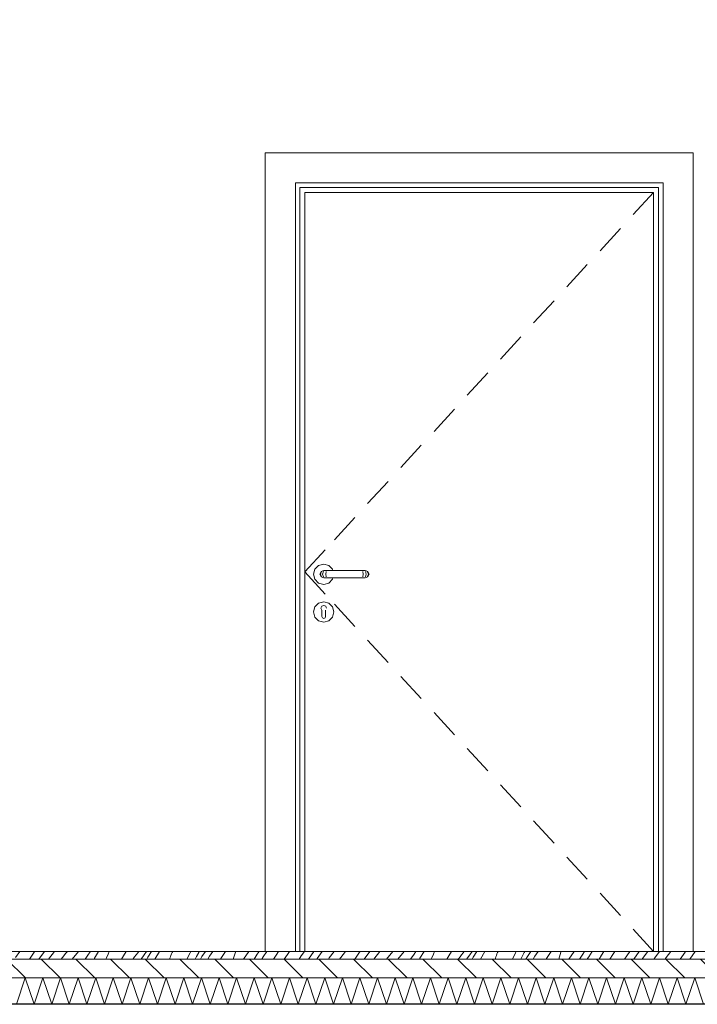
# Model space of a CAD drawing. Header units: millimetres. Extents: x 92668 to 123324, y -8921 to 14506.
# Tile 20 of 133: x 100855 to 102650, y 2750 to 5360. Entities that reach past the tile are written whole.
import ezdxf

# ---------------------------------------------------------------- set-up
doc = ezdxf.new("R2010")
doc.units = ezdxf.units.MM
doc.header["$MEASUREMENT"] = 0
doc.linetypes.add('Przerywana', pattern=[240, 120, -120])
doc.linetypes.add('Wipeout_Contour', pattern=[1000, 0, -1000])
for name, color, linetype, lineweight, true_color in [('0_Nr_pióra__85', 7, 'Continuous', 13, 0x80c2ff), ('Nowe_A-Wymiary-Zewnętrzne_Nr_pióra__45', 7, 'Continuous', 15, 0x40a5ff), ('Nowe_A-Wymiary-Zewnętrzne_Nr_pióra__85', 7, 'Continuous', 13, 0x80c2ff)]:
    doc.layers.add(name, color=color, linetype=linetype, lineweight=lineweight, true_color=true_color)
for name, color, linetype in [('Nowe_A-Posadzki', 7, 'Continuous'), ('Nowe_A-Stropy', 7, 'Continuous'), ('Nowe_A-Wymiary-Zewnętrzne', 7, 'Continuous'), ('Nowe_A-Ściany-Działowe', 7, 'Continuous'), ('Nowe_Drzwi Archicad', 7, 'Continuous')]:
    doc.layers.add(name, color=color, linetype=linetype)
for name, color, linetype, lineweight in [('Nowe_A-Posadzki_Nr_pióra__174', 7, 'Continuous', 5), ('Nowe_A-Posadzki_Nr_pióra__175', 7, 'Continuous', 5), ('Nowe_A-Posadzki_Nr_pióra__9', 7, 'Continuous', 13), ('Nowe_A-Stropy_Nr_pióra__29', 7, 'Continuous', 25), ('Nowe_A-Wymiary-Zewnętrzne_Nr_pióra__46', 5, 'Continuous', 15), ('Nowe_Drzwi Archicad_Nr_pióra__3', 7, 'Continuous', 13)]:
    doc.layers.add(name, color=color, linetype=linetype, lineweight=lineweight)
doc.styles.add('STYL_AUTOMATYCZNY_2', font='arial.ttf')
doc.dimstyles.new('STYL_AUTOMATYCZNY__1', dxfattribs={"dimtxt": 125, "dimasz": 47.5, "dimexe": 0.18, "dimexo": 20, "dimgap": 0, "dimtad": 1, "dimdec": 1, "dimlfac": 0.1, "dimzin": 0, "dimdsep": 46, "dimtxsty": 'STYL_AUTOMATYCZNY_2', "dimblk": 'ARROWHEAD_11', "dimblk1": 'ARROWHEAD_11', "dimblk2": 'ARROWHEAD_11', "dimcen": 0.09, "dimclrd": 256, "dimclre": 256, "dimclrt": 5, "dimadec": 1, "dimazin": 0, "dimtfac": 1, "dimtdec": 4, "dimtmove": 0, "dimatfit": 3, "dimfxl": 0, "dimtolj": 1, "dimtzin": 0, "dimarcsym": 0})

# ---------------------------------------------------------------- blocks, each defined once
blk = doc.blocks.new('ElemPrzekroju_33')
at = {"layer": 'Nowe_A-Stropy_Nr_pióra__29', "color": 7, "linetype": 'Continuous', "lineweight": 25, "flags": 128}
blk.add_lwpolyline([(107317.6, 2750), (103407.6, 2750), (103292.6, 2750), (99177.6, 2750), (99167.6, 2750)], dxfattribs=at)
blk = doc.blocks.new('ElemPrzekroju_59')
at = {"color": 254, "linetype": 'Wipeout_Contour', "lineweight": 0, "ltscale": 1210974.75399905}
blk.add_wipeout([(103282.6, 5430), (99177.6, 5430), (99177.6, 3815), (99207.6, 3815), (99207.6, 3790), (99177.6, 3790), (99177.6, 2890), (101505.6, 2890), (101505.6, 5007), (102639.6, 5007), (102639.6, 2890), (103282.6, 2890)], dxfattribs=at).dxf.layer = 'Nowe_A-Ściany-Działowe'
blk = doc.blocks.new('ElemPrzekroju_60')
at = {"layer": 'Nowe_Drzwi Archicad_Nr_pióra__3', "color": 7, "linetype": 'Continuous', "lineweight": 13}
for p, q in [((102446.7, 4806.3), (102392.5, 4747.3)), ((102358.7, 4710.5), (102304.6, 4651.6)), ((102270.8, 4614.8), (102216.7, 4555.9)), ((102182.8, 4519), (102128.7, 4460.1)), ((102094.9, 4423.3), (102040.8, 4364.4)), ((102007, 4327.5), (101952.9, 4268.6)), ((101919, 4231.8), (101864.9, 4172.9)), ((101831.1, 4136.1), (101777, 4077.1)), ((101743.2, 4040.3), (101689, 3981.4)), ((101831.1, 3655.9), (101777, 3714.9)), ((101919, 3560.2), (101864.9, 3619.1)), ((102007, 3464.5), (101952.9, 3523.4)), ((102094.9, 3368.7), (102040.8, 3427.6)), ((102182.8, 3273), (102128.7, 3331.9)), ((102270.8, 3177.2), (102216.7, 3236.1)), ((102358.7, 3081.5), (102304.6, 3140.4)), ((102446.7, 2985.7), (102392.5, 3044.7))]:
    blk.add_line(p, q, dxfattribs=at)
at = {"color": 254, "linetype": 'Wipeout_Contour', "lineweight": 0, "ltscale": 406686.839572}
blk.add_wipeout([(101597.6, 4915), (101585.6, 4927), (101585.6, 2890), (101597.6, 2890)], dxfattribs=at).dxf.layer = 'Nowe_Drzwi Archicad'
at = {"color": 254, "linetype": 'Wipeout_Contour', "lineweight": 0, "ltscale": 410531.836638}
blk.add_wipeout([(102547.6, 4915), (102547.6, 2890), (102559.6, 2890), (102559.6, 4927)], dxfattribs=at).dxf.layer = 'Nowe_Drzwi Archicad'
at = {"color": 254, "linetype": 'Wipeout_Contour', "lineweight": 0, "ltscale": 1932977.188832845}
blk.add_wipeout([(101637.2, 3903.5), (101633.6, 3890), (101637.2, 3876.5), (101647.1, 3866.6), (101660.6, 3863), (101674.1, 3866.6), (101684, 3876.5), (101684.9, 3880), (101660.6, 3880), (101653.5, 3882.9), (101650.6, 3890), (101653.5, 3897.1), (101660.6, 3900), (101675.6, 3900), (101684.9, 3900), (101684, 3903.5), (101674.1, 3913.4), (101660.6, 3917), (101647.1, 3913.4)], dxfattribs=at).dxf.layer = 'Nowe_Drzwi Archicad'
at = {"color": 254, "linetype": 'Wipeout_Contour', "lineweight": 0, "ltscale": 610451.975708}
blk.add_wipeout([(101668.1, 3799.7), (101665.6, 3794.4), (101665.6, 3792.9), (101683.9, 3803.4), (101674.1, 3813.3), (101667.3, 3801.6)], dxfattribs=at).dxf.layer = 'Nowe_Drzwi Archicad'
at = {"layer": 'Nowe_Drzwi Archicad_Nr_pióra__3', "color": 7, "linetype": 'Continuous', "lineweight": 13}
for p, q in [((101660.6, 3917), (101647.1, 3913.4)), ((101674.1, 3913.4), (101660.6, 3917)), ((101637.2, 3903.5), (101633.6, 3890)), ((101633.6, 3890), (101637.2, 3876.5)), ((101647.1, 3866.6), (101660.6, 3863)), ((101660.6, 3863), (101674.1, 3866.6))]:
    blk.add_line(p, q, dxfattribs=at)
at = {"color": 254, "linetype": 'Wipeout_Contour', "lineweight": 0, "ltscale": 408764.64131}
blk.add_wipeout([(102559.6, 4927), (101585.6, 4927), (101597.6, 4915), (102547.6, 4915)], dxfattribs=at).dxf.layer = 'Nowe_Drzwi Archicad'
at = {"color": 254, "linetype": 'Wipeout_Contour', "lineweight": 0, "ltscale": 406908.581285}
blk.add_wipeout([(101650.6, 3890), (101653.5, 3882.9), (101655.1, 3882.9), (101652.3, 3890)], dxfattribs=at).dxf.layer = 'Nowe_Drzwi Archicad'
at = {"color": 254, "linetype": 'Wipeout_Contour', "lineweight": 0, "ltscale": 406985.805489}
blk.add_wipeout([(101665.6, 3792.9), (101665.6, 3790), (101687.5, 3790), (101683.9, 3803.4)], dxfattribs=at).dxf.layer = 'Nowe_Drzwi Archicad'
at = {"color": 254, "linetype": 'Wipeout_Contour', "lineweight": 0, "ltscale": 406507.474132}
blk.add_wipeout([(101505.6, 2890), (101585.6, 2890), (101585.6, 4927), (101505.6, 5007)], dxfattribs=at).dxf.layer = 'Nowe_Drzwi Archicad'
at = {"color": 254, "linetype": 'Wipeout_Contour', "lineweight": 0, "ltscale": 410720.135074}
blk.add_wipeout([(102639.6, 5007), (102559.6, 4927), (102559.6, 2890), (102639.6, 2890)], dxfattribs=at).dxf.layer = 'Nowe_Drzwi Archicad'
at = {"color": 254, "linetype": 'Wipeout_Contour', "lineweight": 0, "ltscale": 406929.822127}
blk.add_wipeout([(101660.6, 3900), (101653.5, 3897.1), (101655.1, 3897.1), (101661.7, 3900)], dxfattribs=at).dxf.layer = 'Nowe_Drzwi Archicad'
at = {"color": 254, "linetype": 'Wipeout_Contour', "lineweight": 0, "ltscale": 406927.21111}
blk.add_wipeout([(101653.5, 3882.9), (101660.6, 3880), (101661.7, 3880), (101655.1, 3882.9)], dxfattribs=at).dxf.layer = 'Nowe_Drzwi Archicad'
at = {"color": 254, "linetype": 'Wipeout_Contour', "lineweight": 0, "ltscale": 406984.646986}
blk.add_wipeout([(101665.6, 3790), (101665.6, 3787.1), (101683.9, 3776.5), (101687.5, 3790)], dxfattribs=at).dxf.layer = 'Nowe_Drzwi Archicad'
at = {"color": 254, "linetype": 'Wipeout_Contour', "lineweight": 0, "ltscale": 408773.576005}
blk.add_wipeout([(102639.6, 5007), (101505.6, 5007), (101585.6, 4927), (102559.6, 4927)], dxfattribs=at).dxf.layer = 'Nowe_Drzwi Archicad'
at = {"color": 254, "linetype": 'Wipeout_Contour', "lineweight": 0, "ltscale": 406733.810159}
blk.add_wipeout([(101597.6, 2890), (101610.6, 2890), (101610.6, 4890), (101597.6, 4890)], dxfattribs=at).dxf.layer = 'Nowe_Drzwi Archicad'
at = {"color": 254, "linetype": 'Wipeout_Contour', "lineweight": 0, "ltscale": 410478.912594}
blk.add_wipeout([(102534.6, 2890), (102547.6, 2890), (102547.6, 4890), (102534.6, 4890)], dxfattribs=at).dxf.layer = 'Nowe_Drzwi Archicad'
at = {"color": 254, "linetype": 'Wipeout_Contour', "lineweight": 0, "ltscale": 406909.662847}
blk.add_wipeout([(101653.5, 3897.1), (101650.6, 3890), (101652.3, 3890), (101655.1, 3897.1)], dxfattribs=at).dxf.layer = 'Nowe_Drzwi Archicad'
at = {"color": 254, "linetype": 'Wipeout_Contour', "lineweight": 0, "ltscale": 508685.782884}
blk.add_wipeout([(101666, 3805.1), (101667.3, 3801.6), (101674.1, 3813.3), (101660.6, 3816.9), (101660.6, 3807.4)], dxfattribs=at).dxf.layer = 'Nowe_Drzwi Archicad'
at = {"color": 254, "linetype": 'Wipeout_Contour', "lineweight": 0, "ltscale": 406970.370485}
blk.add_wipeout([(101665.6, 3787.1), (101665.6, 3781.3), (101674.1, 3766.7), (101683.9, 3776.5)], dxfattribs=at).dxf.layer = 'Nowe_Drzwi Archicad'
at = {"layer": 'Nowe_Drzwi Archicad_Nr_pióra__3', "color": 7, "linetype": 'Continuous', "lineweight": 13}
for p, q in [((101505.6, 5007), (101505.6, 2890)), ((102639.6, 5007), (101505.6, 5007)), ((102639.6, 2890), (102639.6, 5007)), ((102534.6, 2890), (102480.5, 2948.9))]:
    blk.add_line(p, q, dxfattribs=at)
at = {"color": 254, "linetype": 'Wipeout_Contour', "lineweight": 0, "ltscale": 817520.874477}
blk.add_wipeout([(101597.6, 4915), (101597.6, 4890), (101610.6, 4890), (101610.6, 4902), (102534.6, 4902), (102534.6, 4890), (102547.6, 4890), (102547.6, 4915)], dxfattribs=at).dxf.layer = 'Nowe_Drzwi Archicad'
at = {"color": 254, "linetype": 'Wipeout_Contour', "lineweight": 0, "ltscale": 406922.074183}
blk.add_wipeout([(101657.8, 3890), (101652.3, 3890), (101655.1, 3882.9), (101659.9, 3882.9)], dxfattribs=at).dxf.layer = 'Nowe_Drzwi Archicad'
at = {"color": 254, "linetype": 'Wipeout_Contour', "lineweight": 0, "ltscale": 508633.527262}
blk.add_wipeout([(101655.2, 3805.1), (101660.6, 3807.4), (101660.6, 3816.9), (101647.2, 3813.3), (101653.9, 3801.6)], dxfattribs=at).dxf.layer = 'Nowe_Drzwi Archicad'
at = {"color": 254, "linetype": 'Wipeout_Contour', "lineweight": 0, "ltscale": 407001.237537}
blk.add_wipeout([(101684, 3803.5), (101674.1, 3813.4), (101674.1, 3813.3), (101683.9, 3803.4)], dxfattribs=at).dxf.layer = 'Nowe_Drzwi Archicad'
at = {"color": 254, "linetype": 'Wipeout_Contour', "lineweight": 0, "ltscale": 610411.425881}
blk.add_wipeout([(101660.6, 3763.1), (101674.1, 3766.7), (101665.6, 3781.3), (101665.6, 3777.5), (101664.1, 3774), (101660.6, 3772.5)], dxfattribs=at).dxf.layer = 'Nowe_Drzwi Archicad'
at = {"layer": 'Nowe_Drzwi Archicad_Nr_pióra__3', "color": 7, "linetype": 'Continuous', "lineweight": 13}
for p, q in [((101585.6, 2890), (101585.6, 4927)), ((101585.6, 4927), (102559.6, 4927)), ((101597.6, 2890), (101597.6, 4915)), ((101597.6, 4915), (102547.6, 4915)), ((102547.6, 4915), (102547.6, 2890)), ((102559.6, 4927), (102559.6, 2890)), ((101610.6, 2890), (101610.6, 4902)), ((101610.6, 4902), (102534.6, 4902)), ((102534.6, 4902), (102480.5, 4843.1)), ((102534.6, 4902), (102534.6, 2890))]:
    blk.add_line(p, q, dxfattribs=at)
at = {"color": 254, "linetype": 'Wipeout_Contour', "lineweight": 0, "ltscale": 406940.4665}
blk.add_wipeout([(101655.1, 3897.1), (101659.9, 3897.1), (101665, 3900), (101661.7, 3900)], dxfattribs=at).dxf.layer = 'Nowe_Drzwi Archicad'
at = {"color": 254, "linetype": 'Wipeout_Contour', "lineweight": 0, "ltscale": 406937.855549}
blk.add_wipeout([(101659.9, 3882.9), (101655.1, 3882.9), (101661.7, 3880), (101665, 3880)], dxfattribs=at).dxf.layer = 'Nowe_Drzwi Archicad'
at = {"color": 254, "linetype": 'Wipeout_Contour', "lineweight": 0, "ltscale": 407026.424632}
blk.add_wipeout([(101687.6, 3790), (101684, 3803.5), (101683.9, 3803.4), (101687.5, 3790)], dxfattribs=at).dxf.layer = 'Nowe_Drzwi Archicad'
at = {"color": 254, "linetype": 'Wipeout_Contour', "lineweight": 0, "ltscale": 610355.506019}
blk.add_wipeout([(101647.2, 3766.7), (101660.6, 3763.1), (101660.6, 3772.5), (101657.1, 3774), (101655.6, 3777.5), (101655.6, 3781.3)], dxfattribs=at).dxf.layer = 'Nowe_Drzwi Archicad'
at = {"color": 254, "linetype": 'Wipeout_Contour', "lineweight": 0, "ltscale": 406923.15571}
blk.add_wipeout([(101655.1, 3897.1), (101652.3, 3890), (101657.8, 3890), (101659.9, 3897.1)], dxfattribs=at).dxf.layer = 'Nowe_Drzwi Archicad'
at = {"color": 254, "linetype": 'Wipeout_Contour', "lineweight": 0, "ltscale": 406955.600787}
blk.add_wipeout([(101674.1, 3813.4), (101660.6, 3817), (101660.6, 3816.9), (101674.1, 3813.3)], dxfattribs=at).dxf.layer = 'Nowe_Drzwi Archicad'
at = {"color": 254, "linetype": 'Wipeout_Contour', "lineweight": 0, "ltscale": 407024.417323}
blk.add_wipeout([(101684, 3776.5), (101687.6, 3790), (101687.5, 3790), (101683.9, 3776.5)], dxfattribs=at).dxf.layer = 'Nowe_Drzwi Archicad'
at = {"layer": 'Nowe_Drzwi Archicad_Nr_pióra__3', "color": 7, "linetype": 'Continuous', "lineweight": 13}
blk.add_line((101687.6, 3790), (101684, 3803.5), dxfattribs=at)
at = {"color": 254, "linetype": 'Wipeout_Contour', "lineweight": 0, "ltscale": 406947.692633}
blk.add_wipeout([(101657.8, 3890), (101659.9, 3882.9), (101667.1, 3882.9), (101666, 3890)], dxfattribs=at).dxf.layer = 'Nowe_Drzwi Archicad'
at = {"color": 254, "linetype": 'Wipeout_Contour', "lineweight": 0, "ltscale": 406995.752649}
blk.add_wipeout([(101674.1, 3766.6), (101684, 3776.5), (101683.9, 3776.5), (101674.1, 3766.7)], dxfattribs=at).dxf.layer = 'Nowe_Drzwi Archicad'
at = {"layer": 'Nowe_Drzwi Archicad_Nr_pióra__3', "color": 7, "linetype": 'Continuous', "lineweight": 13}
blk.add_line((101743.2, 3751.7), (101689, 3810.6), dxfattribs=at)
at = {"color": 254, "linetype": 'Wipeout_Contour', "lineweight": 0, "ltscale": 406960.512388}
blk.add_wipeout([(101665, 3900), (101659.9, 3897.1), (101667.1, 3897.1), (101669.9, 3900)], dxfattribs=at).dxf.layer = 'Nowe_Drzwi Archicad'
at = {"color": 254, "linetype": 'Wipeout_Contour', "lineweight": 0, "ltscale": 406957.901562}
blk.add_wipeout([(101659.9, 3882.9), (101665, 3880), (101669.9, 3880), (101667.1, 3882.9)], dxfattribs=at).dxf.layer = 'Nowe_Drzwi Archicad'
at = {"color": 254, "linetype": 'Wipeout_Contour', "lineweight": 0, "ltscale": 406948.107387}
blk.add_wipeout([(101660.6, 3763), (101674.1, 3766.6), (101674.1, 3766.7), (101660.6, 3763.1)], dxfattribs=at).dxf.layer = 'Nowe_Drzwi Archicad'
at = {"layer": 'Nowe_Drzwi Archicad_Nr_pióra__3', "color": 7, "linetype": 'Continuous', "lineweight": 13}
for p, q in [((101637.2, 3876.5), (101647.1, 3866.6)), ((101684, 3776.5), (101687.6, 3790))]:
    blk.add_line(p, q, dxfattribs=at)
at = {"color": 254, "linetype": 'Wipeout_Contour', "lineweight": 0, "ltscale": 406948.774097}
blk.add_wipeout([(101659.9, 3897.1), (101657.8, 3890), (101666, 3890), (101667.1, 3897.1)], dxfattribs=at).dxf.layer = 'Nowe_Drzwi Archicad'
at = {"color": 254, "linetype": 'Wipeout_Contour', "lineweight": 0, "ltscale": 406875.867161}
blk.add_wipeout([(101655.6, 3781.3), (101655.6, 3787.1), (101637.3, 3776.5), (101647.2, 3766.7)], dxfattribs=at).dxf.layer = 'Nowe_Drzwi Archicad'
at = {"layer": 'Nowe_Drzwi Archicad_Nr_pióra__3', "color": 7, "linetype": 'Continuous', "lineweight": 13}
blk.add_line((101647.1, 3913.4), (101637.2, 3903.5), dxfattribs=at)
at = {"color": 254, "linetype": 'Wipeout_Contour', "lineweight": 0, "ltscale": 406979.517271}
blk.add_wipeout([(101666, 3890), (101667.1, 3882.9), (101674.9, 3882.9), (101674.6, 3890)], dxfattribs=at).dxf.layer = 'Nowe_Drzwi Archicad'
at = {"color": 254, "linetype": 'Wipeout_Contour', "lineweight": 0, "ltscale": 610327.575916}
blk.add_wipeout([(101653.1, 3799.7), (101653.9, 3801.6), (101647.2, 3813.3), (101637.3, 3803.4), (101655.6, 3792.9), (101655.6, 3794.4)], dxfattribs=at).dxf.layer = 'Nowe_Drzwi Archicad'
at = {"color": 254, "linetype": 'Wipeout_Contour', "lineweight": 0, "ltscale": 406894.236943}
blk.add_wipeout([(101647.1, 3766.6), (101660.6, 3763), (101660.6, 3763.1), (101647.2, 3766.7)], dxfattribs=at).dxf.layer = 'Nowe_Drzwi Archicad'
at = {"color": 254, "linetype": 'Wipeout_Contour', "lineweight": 0, "ltscale": 406986.100364}
blk.add_wipeout([(101669.9, 3900), (101667.1, 3897.1), (101674.9, 3897.1), (101675.6, 3900)], dxfattribs=at).dxf.layer = 'Nowe_Drzwi Archicad'
at = {"color": 254, "linetype": 'Wipeout_Contour', "lineweight": 0, "ltscale": 406983.489697}
blk.add_wipeout([(101667.1, 3882.9), (101669.9, 3880), (101675.6, 3880), (101674.9, 3882.9)], dxfattribs=at).dxf.layer = 'Nowe_Drzwi Archicad'
at = {"color": 254, "linetype": 'Wipeout_Contour', "lineweight": 0, "ltscale": 406901.731265}
blk.add_wipeout([(101660.6, 3817), (101647.1, 3813.4), (101647.2, 3813.3), (101660.6, 3816.9)], dxfattribs=at).dxf.layer = 'Nowe_Drzwi Archicad'
at = {"color": 254, "linetype": 'Wipeout_Contour', "lineweight": 0, "ltscale": 406848.589054}
blk.add_wipeout([(101637.2, 3776.5), (101647.1, 3766.6), (101647.2, 3766.7), (101637.3, 3776.5)], dxfattribs=at).dxf.layer = 'Nowe_Drzwi Archicad'
at = {"color": 254, "linetype": 'Wipeout_Contour', "lineweight": 0, "ltscale": 406980.598655}
blk.add_wipeout([(101667.1, 3897.1), (101666, 3890), (101674.6, 3890), (101674.9, 3897.1)], dxfattribs=at).dxf.layer = 'Nowe_Drzwi Archicad'
at = {"color": 254, "linetype": 'Wipeout_Contour', "lineweight": 0, "ltscale": 406864.009269}
blk.add_wipeout([(101655.6, 3787.1), (101655.6, 3790), (101633.7, 3790), (101637.3, 3776.5)], dxfattribs=at).dxf.layer = 'Nowe_Drzwi Archicad'
at = {"layer": 'Nowe_Drzwi Archicad_Nr_pióra__3', "color": 7, "linetype": 'Continuous', "lineweight": 13}
for p, q in [((101653.5, 3897.1), (101650.6, 3890)), ((101650.6, 3890), (101653.5, 3882.9)), ((101655.1, 3897.1), (101652.3, 3890)), ((101652.3, 3890), (101655.1, 3882.9)), ((101660.6, 3900), (101653.5, 3897.1)), ((101659.9, 3897.1), (101657.8, 3890)), ((101657.8, 3890), (101659.9, 3882.9)), ((101653.5, 3882.9), (101660.6, 3880))]:
    blk.add_line(p, q, dxfattribs=at)
at = {"color": 254, "linetype": 'Wipeout_Contour', "lineweight": 0, "ltscale": 407159.304195}
blk.add_wipeout([(101756.6, 3890), (101674.6, 3890), (101674.9, 3882.9), (101756.3, 3882.9)], dxfattribs=at).dxf.layer = 'Nowe_Drzwi Archicad'
at = {"color": 254, "linetype": 'Wipeout_Contour', "lineweight": 0, "ltscale": 406865.168235}
blk.add_wipeout([(101655.6, 3790), (101655.6, 3792.9), (101637.3, 3803.4), (101633.7, 3790)], dxfattribs=at).dxf.layer = 'Nowe_Drzwi Archicad'
at = {"color": 254, "linetype": 'Wipeout_Contour', "lineweight": 0, "ltscale": 407161.150408}
blk.add_wipeout([(101675.6, 3900), (101674.9, 3897.1), (101756.3, 3897.1), (101755.6, 3900)], dxfattribs=at).dxf.layer = 'Nowe_Drzwi Archicad'
at = {"color": 254, "linetype": 'Wipeout_Contour', "lineweight": 0, "ltscale": 407158.54086}
blk.add_wipeout([(101674.9, 3882.9), (101675.6, 3880), (101755.6, 3880), (101756.3, 3882.9)], dxfattribs=at).dxf.layer = 'Nowe_Drzwi Archicad'
at = {"color": 254, "linetype": 'Wipeout_Contour', "lineweight": 0, "ltscale": 406854.075785}
blk.add_wipeout([(101647.1, 3813.4), (101637.2, 3803.5), (101637.3, 3803.4), (101647.2, 3813.3)], dxfattribs=at).dxf.layer = 'Nowe_Drzwi Archicad'
at = {"color": 254, "linetype": 'Wipeout_Contour', "lineweight": 0, "ltscale": 406823.39174}
blk.add_wipeout([(101633.6, 3790), (101637.2, 3776.5), (101637.3, 3776.5), (101633.7, 3790)], dxfattribs=at).dxf.layer = 'Nowe_Drzwi Archicad'
at = {"layer": 'Nowe_Drzwi Archicad_Nr_pióra__3', "color": 7, "linetype": 'Continuous', "lineweight": 13}
blk.add_line((101674.1, 3866.6), (101684, 3876.5), dxfattribs=at)
at = {"color": 254, "linetype": 'Wipeout_Contour', "lineweight": 0, "ltscale": 407160.385105}
blk.add_wipeout([(101674.9, 3897.1), (101674.6, 3890), (101756.6, 3890), (101756.3, 3897.1)], dxfattribs=at).dxf.layer = 'Nowe_Drzwi Archicad'
at = {"color": 254, "linetype": 'Wipeout_Contour', "lineweight": 0, "ltscale": 406825.399972}
blk.add_wipeout([(101637.2, 3803.5), (101633.6, 3790), (101633.7, 3790), (101637.3, 3803.4)], dxfattribs=at).dxf.layer = 'Nowe_Drzwi Archicad'
at = {"color": 254, "linetype": 'Wipeout_Contour', "lineweight": 0, "ltscale": 1220774.782073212}
blk.add_wipeout([(101655.2, 3805.1), (101653.1, 3799.7), (101655.6, 3794.4), (101655.6, 3777.5), (101657.1, 3774), (101660.6, 3772.5), (101664.1, 3774), (101665.6, 3777.5), (101665.6, 3794.4), (101668.1, 3799.7), (101666, 3805.1), (101660.6, 3807.4)], dxfattribs=at).dxf.layer = 'Nowe_Drzwi Archicad'
at = {"layer": 'Nowe_Drzwi Archicad_Nr_pióra__3', "color": 7, "linetype": 'Continuous', "lineweight": 13}
for p, q in [((101664.7, 3954.9), (101610.6, 3896)), ((101664.7, 3837.1), (101610.6, 3896)), ((101660.6, 3900), (101661.7, 3900)), ((101661.7, 3900), (101665, 3900)), ((101665, 3900), (101669.9, 3900)), ((101667.1, 3897.1), (101666, 3890)), ((101666, 3890), (101667.1, 3882.9)), ((101669.9, 3900), (101675.6, 3900)), ((101684, 3903.5), (101674.1, 3913.4)), ((101684.9, 3900), (101684, 3903.5)), ((101660.6, 3880), (101661.7, 3880)), ((101661.7, 3880), (101665, 3880)), ((101665, 3880), (101669.9, 3880)), ((101669.9, 3880), (101675.6, 3880)), ((101684, 3876.5), (101684.9, 3880)), ((101647.1, 3813.4), (101637.2, 3803.5)), ((101660.6, 3817), (101647.1, 3813.4)), ((101674.1, 3813.4), (101660.6, 3817)), ((101684, 3803.5), (101674.1, 3813.4)), ((101637.2, 3803.5), (101633.6, 3790)), ((101633.6, 3790), (101637.2, 3776.5)), ((101653.9, 3801.6), (101653.1, 3799.7)), ((101653.1, 3799.7), (101655.6, 3794.4)), ((101655.2, 3805.1), (101653.9, 3801.6)), ((101660.6, 3807.4), (101655.2, 3805.1)), ((101655.6, 3794.4), (101655.6, 3792.9)), ((101655.6, 3792.9), (101655.6, 3790)), ((101655.6, 3790), (101655.6, 3787.1)), ((101655.6, 3787.1), (101655.6, 3781.3)), ((101666, 3805.1), (101660.6, 3807.4)), ((101665.6, 3792.9), (101665.6, 3794.4)), ((101665.6, 3792.9), (101665.6, 3790)), ((101665.6, 3790), (101665.6, 3787.1)), ((101665.6, 3787.1), (101665.6, 3781.3)), ((101667.3, 3801.6), (101666, 3805.1)), ((101668.1, 3799.7), (101667.3, 3801.6)), ((101637.2, 3776.5), (101647.1, 3766.6)), ((101647.1, 3766.6), (101660.6, 3763)), ((101655.6, 3781.3), (101655.6, 3777.5)), ((101655.6, 3777.5), (101657.1, 3774)), ((101657.1, 3774), (101660.6, 3772.5)), ((101660.6, 3772.5), (101664.1, 3774)), ((101660.6, 3763), (101674.1, 3766.6)), ((101664.1, 3774), (101665.6, 3777.5)), ((101665.6, 3781.3), (101665.6, 3777.5)), ((101674.1, 3766.6), (101684, 3776.5))]:
    blk.add_line(p, q, dxfattribs=at)
at = {"color": 254, "linetype": 'Wipeout_Contour', "lineweight": 0, "ltscale": 407339.091206}
blk.add_wipeout([(101756.6, 3890), (101756.3, 3882.9), (101764.1, 3882.9), (101765.2, 3890)], dxfattribs=at).dxf.layer = 'Nowe_Drzwi Archicad'
at = {"color": 254, "linetype": 'Wipeout_Contour', "lineweight": 0, "ltscale": 407336.200532}
blk.add_wipeout([(101755.6, 3900), (101756.3, 3897.1), (101764.1, 3897.1), (101761.3, 3900)], dxfattribs=at).dxf.layer = 'Nowe_Drzwi Archicad'
at = {"color": 254, "linetype": 'Wipeout_Contour', "lineweight": 0, "ltscale": 407333.592102}
blk.add_wipeout([(101756.3, 3882.9), (101755.6, 3880), (101761.3, 3880), (101764.1, 3882.9)], dxfattribs=at).dxf.layer = 'Nowe_Drzwi Archicad'
at = {"color": 254, "linetype": 'Wipeout_Contour', "lineweight": 0, "ltscale": 407340.171643}
blk.add_wipeout([(101756.3, 3897.1), (101756.6, 3890), (101765.2, 3890), (101764.1, 3897.1)], dxfattribs=at).dxf.layer = 'Nowe_Drzwi Archicad'
at = {"color": 254, "linetype": 'Wipeout_Contour', "lineweight": 0, "ltscale": 407370.91589}
blk.add_wipeout([(101765.2, 3890), (101764.1, 3882.9), (101771.3, 3882.9), (101773.4, 3890)], dxfattribs=at).dxf.layer = 'Nowe_Drzwi Archicad'
at = {"color": 254, "linetype": 'Wipeout_Contour', "lineweight": 0, "ltscale": 407361.788543}
blk.add_wipeout([(101761.3, 3900), (101764.1, 3897.1), (101771.3, 3897.1), (101766.2, 3900)], dxfattribs=at).dxf.layer = 'Nowe_Drzwi Archicad'
at = {"color": 254, "linetype": 'Wipeout_Contour', "lineweight": 0, "ltscale": 407359.180272}
blk.add_wipeout([(101764.1, 3882.9), (101761.3, 3880), (101766.2, 3880), (101771.3, 3882.9)], dxfattribs=at).dxf.layer = 'Nowe_Drzwi Archicad'
at = {"color": 254, "linetype": 'Wipeout_Contour', "lineweight": 0, "ltscale": 407371.996247}
blk.add_wipeout([(101764.1, 3897.1), (101765.2, 3890), (101773.4, 3890), (101771.3, 3897.1)], dxfattribs=at).dxf.layer = 'Nowe_Drzwi Archicad'
at = {"color": 254, "linetype": 'Wipeout_Contour', "lineweight": 0, "ltscale": 407396.534383}
blk.add_wipeout([(101773.4, 3890), (101771.3, 3882.9), (101776.1, 3882.9), (101778.9, 3890)], dxfattribs=at).dxf.layer = 'Nowe_Drzwi Archicad'
at = {"color": 254, "linetype": 'Wipeout_Contour', "lineweight": 0, "ltscale": 407381.834464}
blk.add_wipeout([(101769.5, 3900), (101766.2, 3900), (101771.3, 3897.1), (101776.1, 3897.1)], dxfattribs=at).dxf.layer = 'Nowe_Drzwi Archicad'
at = {"color": 254, "linetype": 'Wipeout_Contour', "lineweight": 0, "ltscale": 407379.226317}
blk.add_wipeout([(101766.2, 3880), (101769.5, 3880), (101776.1, 3882.9), (101771.3, 3882.9)], dxfattribs=at).dxf.layer = 'Nowe_Drzwi Archicad'
at = {"layer": 'Nowe_Drzwi Archicad_Nr_pióra__3', "color": 7, "linetype": 'Continuous', "lineweight": 13}
for p, q in [((101675.6, 3900), (101755.6, 3900)), ((101675.6, 3880), (101755.6, 3880))]:
    blk.add_line(p, q, dxfattribs=at)
at = {"color": 254, "linetype": 'Wipeout_Contour', "lineweight": 0, "ltscale": 407397.614677}
blk.add_wipeout([(101771.3, 3897.1), (101773.4, 3890), (101778.9, 3890), (101776.1, 3897.1)], dxfattribs=at).dxf.layer = 'Nowe_Drzwi Archicad'
at = {"color": 254, "linetype": 'Wipeout_Contour', "lineweight": 0, "ltscale": 407410.027308}
blk.add_wipeout([(101776.1, 3882.9), (101777.7, 3882.9), (101780.6, 3890), (101778.9, 3890)], dxfattribs=at).dxf.layer = 'Nowe_Drzwi Archicad'
at = {"color": 254, "linetype": 'Wipeout_Contour', "lineweight": 0, "ltscale": 407392.478857}
blk.add_wipeout([(101769.5, 3900), (101776.1, 3897.1), (101777.7, 3897.1), (101770.6, 3900)], dxfattribs=at).dxf.layer = 'Nowe_Drzwi Archicad'
at = {"color": 254, "linetype": 'Wipeout_Contour', "lineweight": 0, "ltscale": 407389.870776}
blk.add_wipeout([(101776.1, 3882.9), (101769.5, 3880), (101770.6, 3880), (101777.7, 3882.9)], dxfattribs=at).dxf.layer = 'Nowe_Drzwi Archicad'
at = {"layer": 'Nowe_Drzwi Archicad_Nr_pióra__3', "color": 7, "linetype": 'Continuous', "lineweight": 13}
for p, q in [((101755.6, 3900), (101761.3, 3900)), ((101755.6, 3880), (101761.3, 3880))]:
    blk.add_line(p, q, dxfattribs=at)
at = {"color": 254, "linetype": 'Wipeout_Contour', "lineweight": 0, "ltscale": 407411.107568}
blk.add_wipeout([(101777.7, 3897.1), (101776.1, 3897.1), (101778.9, 3890), (101780.6, 3890)], dxfattribs=at).dxf.layer = 'Nowe_Drzwi Archicad'
at = {"layer": 'Nowe_Drzwi Archicad_Nr_pióra__3', "color": 7, "linetype": 'Continuous', "lineweight": 13}
for p, q in [((101761.3, 3900), (101766.2, 3900)), ((101764.1, 3897.1), (101765.2, 3890)), ((101765.2, 3890), (101764.1, 3882.9)), ((101766.2, 3900), (101769.5, 3900)), ((101769.5, 3900), (101770.6, 3900)), ((101770.6, 3900), (101777.7, 3897.1)), ((101771.3, 3897.1), (101773.4, 3890)), ((101773.4, 3890), (101771.3, 3882.9)), ((101776.1, 3897.1), (101778.9, 3890)), ((101778.9, 3890), (101776.1, 3882.9)), ((101777.7, 3897.1), (101780.6, 3890)), ((101780.6, 3890), (101777.7, 3882.9)), ((101761.3, 3880), (101766.2, 3880)), ((101766.2, 3880), (101769.5, 3880)), ((101769.5, 3880), (101770.6, 3880)), ((101777.7, 3882.9), (101770.6, 3880))]:
    blk.add_line(p, q, dxfattribs=at)
blk = doc.blocks.new('*X220')
at = {"layer": 'Nowe_A-Posadzki_Nr_pióra__175', "color": 7, "linetype": 'Continuous', "lineweight": 5}
for p, q in [((100843.8, 2874.2), (100855.8, 2890)), ((100880.9, 2870), (100893.7, 2888)), ((100893.7, 2888), (100895.1, 2890)), ((100905.8, 2870), (100920.7, 2890)), ((100931.3, 2870), (100947.2, 2889.9)), ((100947.2, 2889.9), (100947.2, 2890)), ((100964.7, 2870), (100968.3, 2874.3)), ((100968.3, 2874.3), (100977.8, 2885.4)), ((100977.8, 2885.4), (100981.8, 2890)), ((100994.5, 2870), (101011.3, 2890)), ((101028.6, 2870), (101037.8, 2882.9)), ((101037.8, 2882.9), (101042.9, 2890)), ((101052.3, 2870), (101053.5, 2872)), ((101053.5, 2872), (101064.4, 2890)), ((101083.1, 2870), (101084.8, 2873.2)), ((101084.8, 2873.2), (101089.4, 2882.9)), ((101089.4, 2882.9), (101092.2, 2890)), ((101124.5, 2870), (101130, 2878.2)), ((101130, 2878.2), (101137, 2890)), ((101155.4, 2870.5), (101159.7, 2875.8)), ((101159.7, 2875.8), (101163.9, 2881.2)), ((101163.9, 2881.2), (101168.1, 2886.7)), ((101168.1, 2886.7), (101170.5, 2890)), ((101176.9, 2870), (101185.2, 2881.4)), ((101185.2, 2881.4), (101191.5, 2890)), ((101191.7, 2870), (101194.7, 2874.9)), ((101194.7, 2874.9), (101204.4, 2890)), ((101213.6, 2870), (101225.6, 2890)), ((101252.6, 2870), (101253.4, 2872.3)), ((101253.4, 2872.3), (101254.6, 2876)), ((101254.6, 2876), (101256, 2879.7)), ((101256, 2879.7), (101257.5, 2883.4)), ((101257.5, 2883.4), (101259.1, 2887)), ((101259.1, 2887), (101260.6, 2890)), ((101306.8, 2886.5), (101298.3, 2870)), ((101308.5, 2890), (101306.8, 2886.5)), ((101324, 2876.5), (101320.4, 2870)), ((101329.8, 2887.4), (101324, 2876.5)), ((101331.1, 2890), (101329.8, 2887.4)), ((101333.9, 2870), (101338.1, 2876.4)), ((101338.1, 2876.4), (101347.3, 2890)), ((101353.5, 2870), (101358.1, 2877.2)), ((101358.1, 2877.2), (101366.7, 2890)), ((101387.5, 2870), (101388.2, 2871.1)), ((101388.2, 2871.1), (101395.5, 2882.3)), ((101395.5, 2882.3), (101400.6, 2890)), ((101426.6, 2888.1), (101421, 2870)), ((101426.6, 2888.1), (101427.8, 2890)), ((101447.9, 2870), (101462.1, 2890)), ((101476.4, 2870), (101484.6, 2882.8)), ((101484.6, 2882.8), (101489.4, 2890)), ((101496.7, 2870), (101497.4, 2871)), ((101497.4, 2871), (101500.4, 2875.7)), ((101500.4, 2875.7), (101510, 2890)), ((101528, 2870), (101534.3, 2880)), ((101534.3, 2880), (101540.9, 2890)), ((101556.2, 2870), (101564.4, 2882.4)), ((101564.4, 2882.4), (101569.6, 2890)), ((101595.4, 2870), (101601.1, 2878.1)), ((101601.1, 2878.1), (101609.6, 2890)), ((101620.3, 2870), (101634.2, 2890)), ((101642.2, 2870), (101642.9, 2871.1)), ((101642.9, 2871.1), (101656.8, 2890)), ((101673, 2870), (101675.4, 2873.3)), ((101675.4, 2873.3), (101687.9, 2890)), ((101702.8, 2870), (101705.9, 2874.2)), ((101705.9, 2874.2), (101717.9, 2890)), ((101743, 2870), (101755.8, 2888)), ((101755.8, 2888), (101757.2, 2890)), ((101767.9, 2870), (101782.8, 2890)), ((101793.4, 2870), (101809.3, 2889.9)), ((101809.3, 2889.9), (101809.3, 2890)), ((101826.8, 2870), (101830.5, 2874.3)), ((101830.5, 2874.3), (101839.9, 2885.4)), ((101839.9, 2885.4), (101843.9, 2890)), ((101856.6, 2870), (101873.4, 2890)), ((101890.7, 2870), (101899.9, 2882.9)), ((101899.9, 2882.9), (101905, 2890)), ((101914.5, 2870), (101915.6, 2872)), ((101915.6, 2872), (101926.5, 2890)), ((101945.2, 2870), (101946.9, 2873.2)), ((101946.9, 2873.2), (101951.5, 2882.9)), ((101951.5, 2882.9), (101954.3, 2890)), ((101986.6, 2870), (101992.1, 2878.2)), ((101992.1, 2878.2), (101999.1, 2890)), ((102017.5, 2870.5), (102021.8, 2875.8)), ((102021.8, 2875.8), (102026, 2881.2)), ((102026, 2881.2), (102030.2, 2886.7)), ((102030.2, 2886.7), (102032.6, 2890)), ((102039, 2870), (102047.3, 2881.4)), ((102047.3, 2881.4), (102053.6, 2890)), ((102053.8, 2870), (102056.8, 2874.9)), ((102056.8, 2874.9), (102066.5, 2890)), ((102075.7, 2870), (102087.7, 2890)), ((102114.7, 2870), (102115.5, 2872.3)), ((102115.5, 2872.3), (102116.7, 2876)), ((102116.7, 2876), (102118.1, 2879.7)), ((102118.1, 2879.7), (102119.6, 2883.4)), ((102119.6, 2883.4), (102121.2, 2887)), ((102121.2, 2887), (102122.7, 2890)), ((102168.9, 2886.5), (102160.5, 2870)), ((102170.6, 2890), (102168.9, 2886.5)), ((102186.1, 2876.5), (102182.5, 2870)), ((102191.9, 2887.4), (102186.1, 2876.5)), ((102193.2, 2890), (102191.9, 2887.4)), ((102196, 2870), (102200.2, 2876.4)), ((102200.2, 2876.4), (102209.4, 2890)), ((102215.6, 2870), (102220.2, 2877.2)), ((102220.2, 2877.2), (102228.8, 2890)), ((102249.6, 2870), (102250.3, 2871.1)), ((102250.3, 2871.1), (102257.6, 2882.3)), ((102257.6, 2882.3), (102262.7, 2890)), ((102288.7, 2888.1), (102283.2, 2870)), ((102288.7, 2888.1), (102289.9, 2890)), ((102310, 2870), (102324.2, 2890)), ((102338.5, 2870), (102346.7, 2882.8)), ((102346.7, 2882.8), (102351.5, 2890)), ((102358.8, 2870), (102359.5, 2871)), ((102359.5, 2871), (102362.5, 2875.7)), ((102362.5, 2875.7), (102372.1, 2890)), ((102390.1, 2870), (102396.4, 2880)), ((102396.4, 2880), (102403, 2890)), ((102418.3, 2870), (102426.5, 2882.4)), ((102426.5, 2882.4), (102431.7, 2890)), ((102457.5, 2870), (102463.2, 2878.1)), ((102463.2, 2878.1), (102471.7, 2890)), ((102482.4, 2870), (102496.3, 2890)), ((102504.3, 2870), (102505, 2871.1)), ((102505, 2871.1), (102518.9, 2890)), ((102535.1, 2870), (102537.5, 2873.3)), ((102537.5, 2873.3), (102550, 2890)), ((102564.9, 2870), (102568, 2874.2)), ((102568, 2874.2), (102580, 2890)), ((102605.1, 2870), (102617.9, 2888)), ((102617.9, 2888), (102619.3, 2890)), ((102630, 2870), (102644.9, 2890)), ((101155, 2870), (101155.4, 2870.5)), ((102017.1, 2870), (102017.5, 2870.5))]:
    blk.add_line(p, q, dxfattribs=at)
blk = doc.blocks.new('*X221')
at = {"layer": 'Nowe_A-Posadzki_Nr_pióra__174', "color": 7, "linetype": 'Continuous', "lineweight": 5}
for p, q in [((100846.7, 2750), (100870, 2820)), ((100870, 2820), (100893.3, 2750)), ((100893.3, 2750), (100916.7, 2820)), ((100916.7, 2820), (100940, 2750)), ((100940, 2750), (100963.3, 2820)), ((100963.3, 2820), (100986.7, 2750)), ((100986.7, 2750), (101010, 2820)), ((101010, 2820), (101033.3, 2750)), ((101033.3, 2750), (101056.7, 2820)), ((101056.7, 2820), (101080, 2750)), ((101080, 2750), (101103.3, 2820)), ((101103.3, 2820), (101126.7, 2750)), ((101126.7, 2750), (101150, 2820)), ((101150, 2820), (101173.3, 2750)), ((101173.3, 2750), (101196.7, 2820)), ((101196.7, 2820), (101220, 2750)), ((101220, 2750), (101243.3, 2820)), ((101243.3, 2820), (101266.7, 2750)), ((101266.7, 2750), (101290, 2820)), ((101290, 2820), (101313.3, 2750)), ((101313.3, 2750), (101336.7, 2820)), ((101336.7, 2820), (101360, 2750)), ((101360, 2750), (101383.3, 2820)), ((101383.3, 2820), (101406.7, 2750)), ((101406.7, 2750), (101430, 2820)), ((101430, 2820), (101453.3, 2750)), ((101453.3, 2750), (101476.7, 2820)), ((101476.7, 2820), (101500, 2750)), ((101500, 2750), (101523.3, 2820)), ((101523.3, 2820), (101546.7, 2750)), ((101546.7, 2750), (101570, 2820)), ((101570, 2820), (101593.3, 2750)), ((101593.3, 2750), (101616.7, 2820)), ((101616.7, 2820), (101640, 2750)), ((101640, 2750), (101663.3, 2820)), ((101663.3, 2820), (101686.7, 2750)), ((101686.7, 2750), (101710, 2820)), ((101710, 2820), (101733.3, 2750)), ((101733.3, 2750), (101756.7, 2820)), ((101756.7, 2820), (101780, 2750)), ((101780, 2750), (101803.3, 2820)), ((101803.3, 2820), (101826.7, 2750)), ((101826.7, 2750), (101850, 2820)), ((101850, 2820), (101873.3, 2750)), ((101873.3, 2750), (101896.7, 2820)), ((101896.7, 2820), (101920, 2750)), ((101920, 2750), (101943.3, 2820)), ((101943.3, 2820), (101966.7, 2750)), ((101966.7, 2750), (101990, 2820)), ((101990, 2820), (102013.3, 2750)), ((102013.3, 2750), (102036.7, 2820)), ((102036.7, 2820), (102060, 2750)), ((102060, 2750), (102083.3, 2820)), ((102083.3, 2820), (102106.7, 2750)), ((102106.7, 2750), (102130, 2820)), ((102130, 2820), (102153.3, 2750)), ((102153.3, 2750), (102176.7, 2820)), ((102176.7, 2820), (102200, 2750)), ((102200, 2750), (102223.3, 2820)), ((102223.3, 2820), (102246.7, 2750)), ((102246.7, 2750), (102270, 2820)), ((102270, 2820), (102293.3, 2750)), ((102293.3, 2750), (102316.7, 2820)), ((102316.7, 2820), (102340, 2750)), ((102340, 2750), (102363.3, 2820)), ((102363.3, 2820), (102386.7, 2750)), ((102386.7, 2750), (102410, 2820)), ((102410, 2820), (102433.3, 2750)), ((102433.3, 2750), (102456.7, 2820)), ((102456.7, 2820), (102480, 2750)), ((102480, 2750), (102503.3, 2820)), ((102503.3, 2820), (102526.7, 2750)), ((102526.7, 2750), (102550, 2820)), ((102550, 2820), (102573.3, 2750)), ((102573.3, 2750), (102596.7, 2820)), ((102596.7, 2820), (102620, 2750)), ((102620, 2750), (102643.3, 2820)), ((102643.3, 2820), (102666.7, 2750))]:
    blk.add_line(p, q, dxfattribs=at)
blk = doc.blocks.new('ElemPrzekroju_173')
at = {"layer": 'Nowe_A-Posadzki', "linetype": 'Continuous', "lineweight": 0, "true_color": 0x000000}
h = blk.add_hatch(dxfattribs=at)
h.set_pattern_fill('Cegła_zwykła', color=18, style=0, pattern_type=2)
h.set_pattern_definition([(135, (0, 0), (45.96194, 45.96194), [])])
h.paths.add_polyline_path([(99177.6, 2870), (99177.6, 2820), (103292.6, 2820), (103292.6, 2870)])
at = {"layer": 'Nowe_A-Posadzki_Nr_pióra__9', "color": 7, "linetype": 'Continuous', "lineweight": 13}
for p, q in [((103282.6, 2890), (99177.6, 2890)), ((103292.6, 2870), (99177.6, 2870)), ((103292.6, 2820), (99177.6, 2820))]:
    blk.add_line(p, q, dxfattribs=at)
at = {"layer": 'Nowe_A-Posadzki', "lineweight": 0}
for name in ['*X220', '*X221']:
    blk.add_blockref(name, (0, 0), dxfattribs=at)
blk = doc.blocks.new('*D414')
at = {"layer": 'Nowe_A-Wymiary-Zewnętrzne_Nr_pióra__45', "linetype": 'Continuous', "lineweight": 15, "true_color": 0x40a5ff}
for points in [[(119555.9, 12845), (119556.9, 12840.2), (119559.6, 12836.2), (119563.6, 12833.5), (119568.4, 12832.5), (119573.2, 12833.5), (119577.3, 12836.2), (119580, 12840.2), (119580.9, 12845), (119580, 12849.8), (119577.3, 12853.8), (119573.2, 12856.5), (119568.4, 12857.5), (119563.6, 12856.5), (119559.6, 12853.8), (119556.9, 12849.8)], [(119555.9, -450), (119556.9, -454.8), (119559.6, -458.8), (119563.6, -461.5), (119568.4, -462.5), (119573.2, -461.5), (119577.3, -458.8), (119580, -454.8), (119580.9, -450), (119580, -445.2), (119577.3, -441.2), (119573.2, -438.5), (119568.4, -437.5), (119563.6, -438.5), (119559.6, -441.2), (119556.9, -445.2)]]:
    blk.add_hatch(color=161, dxfattribs=at).paths.add_polyline_path(points)
at = {"layer": 'Nowe_A-Wymiary-Zewnętrzne_Nr_pióra__45', "color": 161, "linetype": 'Continuous', "lineweight": 15, "true_color": 0x40a5ff}
for centre in [(119568.4, 12845), (119568.4, -450)]:
    blk.add_circle(centre, 12.5, dxfattribs=at)
at = {"layer": 'Nowe_A-Wymiary-Zewnętrzne_Nr_pióra__85', "color": 151, "linetype": 'Continuous', "lineweight": 13, "true_color": 0x80c2ff}
for p, q in [((119568.4, 12857.5), (119568.4, 12870)), ((119555.9, 12845), (119521.5, 12845)), ((119615.3, 12845), (119580.9, 12845)), ((119568.4, -437.5), (119568.4, 12832.5)), ((119555.9, -450), (119521.5, -450)), ((119568.4, -475), (119568.4, -462.5)), ((119615.3, -450), (119580.9, -450))]:
    blk.add_line(p, q, dxfattribs=at)
at = {"layer": 'Nowe_A-Wymiary-Zewnętrzne_Nr_pióra__46', "color": 5, "lineweight": 15, "insert": (119543.4, 5911.5), "char_height": 125, "attachment_point": 7, "rotation": 90, "style": 'STYL_AUTOMATYCZNY_2'}
blk.add_mtext('\\A1;{\\pql;\\fArial|b0|i0|c238|p0;\\W1.000000;1\xa0329,5}', dxfattribs=at)
blk = doc.blocks.new('ARROWHEAD_11')
at = {"color": 0, "linetype": 'Continuous', "lineweight": 0}
blk.add_line((0, 0), (-1, 0), dxfattribs=at)
at = {"color": 0, "linetype": 'Continuous', "lineweight": 0, "const_width": 0.25, "flags": 128}
blk.add_lwpolyline([(-0.125, 0, 1), (0.125, 0, 1)], format="xyb", close=True, dxfattribs=at)
blk = doc.blocks.new('B Przekrój_STORY_MARKER')
at = {"layer": '0_Nr_pióra__85', "color": 151, "linetype": 'Przerywana', "lineweight": 13, "true_color": 0x80c2ff}
blk.add_line((96329.8, 2890), (119661.6, 2890), dxfattribs=at)

msp = doc.modelspace()

# ---------------------------------------------------------------- block references
at = {"layer": 'Nowe_A-Stropy', "lineweight": 0}
msp.add_blockref('ElemPrzekroju_33', (0, 0), dxfattribs=at)
at = {"layer": 'Nowe_A-Ściany-Działowe', "lineweight": 0}
msp.add_blockref('ElemPrzekroju_59', (0, 0), dxfattribs=at)

# ---------------------------------------------------------------- next in the draw order: block references
at = {"layer": 'Nowe_Drzwi Archicad', "lineweight": 0}
msp.add_blockref('ElemPrzekroju_60', (0, 0), dxfattribs=at)

# ---------------------------------------------------------------- next in the draw order: block references
at = {"linetype": 'Continuous', "lineweight": 0}
msp.add_blockref('B Przekrój_STORY_MARKER', (0, 0), dxfattribs=at)
at = {"layer": 'Nowe_A-Posadzki', "lineweight": 0}
msp.add_blockref('ElemPrzekroju_173', (0, 0), dxfattribs=at)

# ---------------------------------------------------------------- next in the draw order: dimensions: what is measured, and where the dimension line sits
at = {"layer": 'Nowe_A-Wymiary-Zewnętrzne', "color": 151, "linetype": 'Continuous', "lineweight": 13, "true_color": 0x80c2ff}
dim = msp.add_linear_dim(base=(119568.41, 12845), p1=(98787.6, -450), p2=(98654.74, 12845), angle=90, dimstyle='STYL_AUTOMATYCZNY__1', dxfattribs=at)
dim.commit()
dim.dimension.update_dxf_attribs({"geometry": '*D414', "text_midpoint": (119480.91, 6192.64), "dimtype": 160, "text_rotation": 90})

doc.saveas('drawing.dxf')
